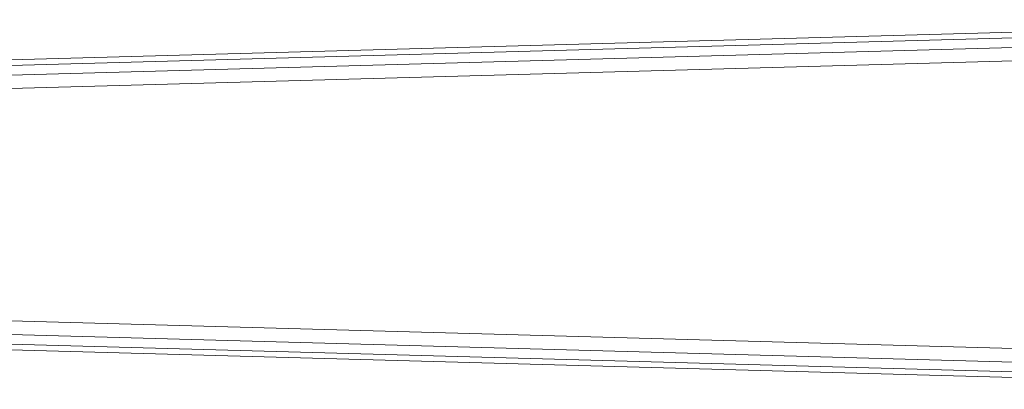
# Model space of a CAD drawing. Header units: millimetres. Extents: x 1 to 3476, y -521 to 159.
# Tile 84 of 130: x 2411 to 2430, y 152 to 159. Entities that reach past the tile are written whole.
import ezdxf

# ---------------------------------------------------------------- set-up
doc = ezdxf.new("R2010")
doc.units = ezdxf.units.MM
doc.layers.add('VG491211CA_dwg', color=8, linetype='Continuous', lineweight=9)

# ---------------------------------------------------------------- blocks, each defined once
blk = doc.blocks.new('VG491211CA_dwg-300031-Zachód')
at = {"color": 18, "lineweight": 9}
for p, q in [((481.856, 158.872), (413.403, 156.985)), ((413.354, 156.871), (481.646, 158.754)), ((413.324, 156.683), (481.52, 158.564)), ((413.315, 156.42), (481.478, 158.3)), ((481.478, 152.245), (413.315, 154.125)), ((481.476, 151.983), (413.324, 153.862)), ((413.354, 153.674), (481.468, 151.796)), ((413.403, 153.561), (481.455, 151.684))]:
    blk.add_line(p, q, dxfattribs=at)

msp = doc.modelspace()

# ---------------------------------------------------------------- block references
at = {"layer": 'VG491211CA_dwg', "color": 18}
msp.add_blockref('VG491211CA_dwg-300031-Zachód', (1957.467, 0), dxfattribs=at)

doc.saveas('drawing.dxf')
